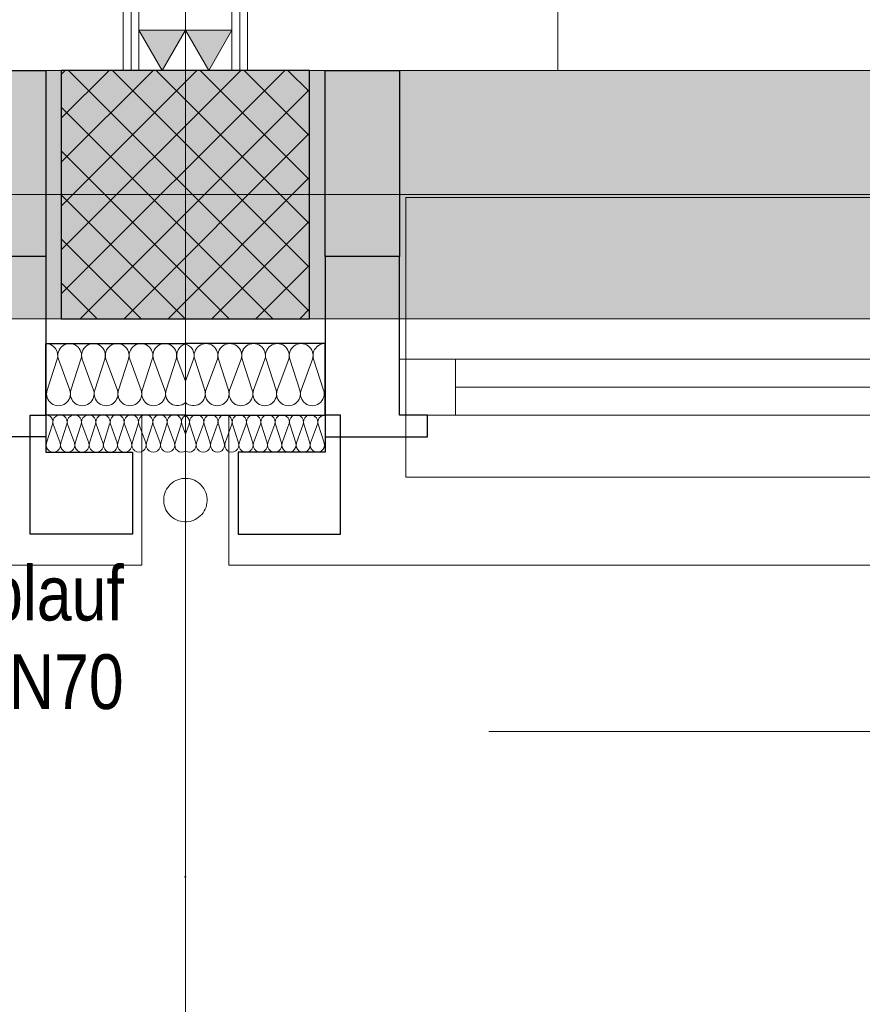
# Model space of a CAD drawing. Extents: x -620 to 3480, y 62 to 1107.
# Tile 17 of 244: x -335 to -308, y 185 to 217. Entities that reach past the tile are written whole.
import ezdxf
from ezdxf.lldxf.tags import DXFTag

# ---------------------------------------------------------------- set-up
doc = ezdxf.new("R2010")
doc.units = 0
doc.layers.get('0').update_dxf_attribs({"lineweight": 35})
for name, color, linetype, lineweight, true_color in [('00 -Bauelemente -Dämmung innen', 7, 'Continuous', 9, 0xff7fe6), ('00 -Bauelemente -Gipskarton', 7, 'Continuous', 9, 0xff7fe6), ('30 -33 Aussenwände- 3 Aussenstützen', 7, 'Continuous', 50, 0x0000dd), ('30 -33 Aussenwände- 7 Fassade_ Elemente', 7, 'Continuous', 9, 0x00aacc), ('30 -34 Innenwände- 2 nichttragend', 7, 'Continuous', 18, 0xff7fe6), ('30 -35 Decken- 1 Konstruktion-Träger- Stahlbeton', 7, 'grob-A06G9GKW8I', 13, 0x33aa00), ('60- 61 allgemeine Ausstattung- 1 Möbel', 7, 'Continuous', 9, 0x00cccc), ('70 -72 Beschriftung- 1 Beschriftung allgemein', 7, 'Continuous', 9, 0xff6633), ('70 -72 Beschriftung- 2 Beschriftung Bauteile', 7, 'Continuous', 9, 0x9999ff)]:
    doc.layers.add(name, color=color, linetype=linetype, lineweight=lineweight, true_color=true_color)
doc.layers.add('40 -41 Abwasser_Wasser_Gas- 2 Wasser-1', color=7, linetype='Continuous', lineweight=15)
doc.layers.add('70 -71 Achsen- 1 Gebäudeachsen', color=7, linetype='STRICHPUNKT2-A06G9GKV8I', lineweight=18)
doc.layers.add('iwb_Schraffur_Unterzug', color=7, linetype='Continuous', lineweight=5, true_color=0xffffcc, plot=False)
doc.styles.get("Standard").update_dxf_attribs({"font": 'ARIALN.TTF'})
tags = doc.linetypes.add('grob-A06G9GKW8I', pattern=[14, 3, -8, 3]).pattern_tags.tags
tags[8:9] = [DXFTag(74, 4), DXFTag(75, 0), DXFTag(340, '0'), DXFTag(46, 0.0), DXFTag(50, 0.0), DXFTag(44, 0.0), DXFTag(45, 0.0)]
tags[6:7] = [DXFTag(74, 4), DXFTag(75, 0), DXFTag(340, '0'), DXFTag(46, 0.0), DXFTag(50, 0.0), DXFTag(44, 0.0), DXFTag(45, 0.0)]
tags[4:5] = [DXFTag(74, 4), DXFTag(75, 0), DXFTag(340, '0'), DXFTag(46, 0.0), DXFTag(50, 0.0), DXFTag(44, 0.0), DXFTag(45, 0.0)]
tags = doc.linetypes.add('STRICHPUNKT2-A06G9GKV8I', pattern=[12.7, 6.35, -3.175, 0, -3.175]).pattern_tags.tags
tags[10:11] = [DXFTag(74, 4), DXFTag(75, 0), DXFTag(340, '0'), DXFTag(46, 0.0), DXFTag(50, 0.0), DXFTag(44, 0.0), DXFTag(45, 0.0)]
tags[8:9] = [DXFTag(74, 4), DXFTag(75, 0), DXFTag(340, '0'), DXFTag(46, 0.0), DXFTag(50, 0.0), DXFTag(44, 0.0), DXFTag(45, 0.0)]
tags[6:7] = [DXFTag(74, 4), DXFTag(75, 0), DXFTag(340, '0'), DXFTag(46, 0.0), DXFTag(50, 0.0), DXFTag(44, 0.0), DXFTag(45, 0.0)]
tags[4:5] = [DXFTag(74, 4), DXFTag(75, 0), DXFTag(340, '0'), DXFTag(46, 0.0), DXFTag(50, 0.0), DXFTag(44, 0.0), DXFTag(45, 0.0)]

# ---------------------------------------------------------------- blocks, each defined once
blk = doc.blocks.new('Referenz-A06G9GKX8I')
at = {"layer": '00 -Bauelemente -Dämmung innen', "color": 0, "linetype": 'Continuous', "ltscale": 0.13}
for p, q in [((-331.013, 371.957), (-331.013, 214.957)), ((-328.013, 371.957), (-328.013, 214.957))]:
    blk.add_line(p, q, dxfattribs=at)
at = {"layer": '00 -Bauelemente -Gipskarton', "color": 0, "linetype": 'Continuous', "ltscale": 0.13}
for p, q in [((-331.513, 371.957), (-331.513, 214.957)), ((-331.263, 371.957), (-331.263, 214.957)), ((-331.013, 371.957), (-331.013, 214.957)), ((-328.013, 371.957), (-328.013, 214.957)), ((-327.763, 371.957), (-327.763, 214.957)), ((-327.513, 371.957), (-327.513, 214.957))]:
    blk.add_line(p, q, dxfattribs=at)
at = {"layer": '30 -33 Aussenwände- 3 Aussenstützen', "color": 0, "lineweight": 9}
for p, q in [((-333.513, 214.829), (-333.385, 214.957)), ((-333.513, 213.415), (-331.971, 214.957)), ((-333.513, 212.001), (-330.557, 214.957)), ((-333.513, 210.586), (-329.143, 214.957)), ((-333.513, 209.172), (-327.728, 214.957)), ((-333.513, 207.758), (-326.314, 214.957)), ((-333.281, 214.957), (-325.513, 207.19)), ((-331.866, 214.957), (-325.513, 208.604)), ((-330.452, 214.957), (-325.513, 210.018)), ((-329.038, 214.957), (-325.513, 211.432)), ((-327.624, 214.957), (-325.513, 212.847)), ((-326.21, 214.957), (-325.513, 214.261)), ((-332.9, 206.957), (-325.513, 214.344)), ((-333.513, 213.776), (-326.695, 206.957)), ((-331.486, 206.957), (-325.513, 212.93)), ((-333.513, 212.361), (-328.109, 206.957)), ((-329.513, 211.957), (-329.513, 209.957)), ((-330.071, 206.957), (-325.513, 211.515)), ((-333.513, 210.947), (-329.523, 206.957)), ((-330.513, 210.957), (-328.513, 210.957)), ((-328.657, 206.957), (-325.513, 210.101)), ((-333.513, 209.533), (-330.937, 206.957)), ((-327.243, 206.957), (-325.513, 208.687)), ((-333.513, 208.119), (-332.352, 206.957)), ((-325.829, 206.957), (-325.513, 207.273))]:
    blk.add_line(p, q, dxfattribs=at)
at = {"layer": '30 -33 Aussenwände- 3 Aussenstützen', "color": 0, "linetype": 'Continuous', "lineweight": -2, "ltscale": 0.25}
for p, q in [((-325.513, 214.957), (-333.513, 214.957)), ((-333.513, 214.957), (-333.513, 206.957)), ((-325.513, 206.957), (-325.513, 214.957)), ((-333.513, 206.957), (-325.513, 206.957))]:
    blk.add_line(p, q, dxfattribs=at)
at = {"layer": '30 -33 Aussenwände- 7 Fassade_ Elemente', "color": 0, "linetype": 'Continuous', "ltscale": 0.13}
for p, q in [((-490.013, 214.957), (-334.013, 214.957)), ((-334.013, 214.957), (-334.013, 203.857)), ((-169.013, 214.957), (-325.013, 214.957)), ((-325.013, 214.957), (-325.013, 203.857)), ((-329.513, 209.957), (-329.513, 211.957)), ((-328.513, 210.957), (-330.513, 210.957)), ((-333.644, 205.657), (-333.965, 204.657)), ((-333.236, 204.657), (-333.606, 205.657)), ((-332.878, 205.657), (-333.199, 204.657)), ((-332.47, 204.657), (-332.84, 205.657)), ((-332.112, 205.657), (-332.433, 204.657)), ((-331.704, 204.657), (-332.074, 205.657)), ((-331.345, 205.657), (-331.667, 204.657)), ((-330.938, 204.657), (-331.308, 205.657)), ((-330.579, 205.657), (-330.901, 204.657)), ((-330.172, 204.657), (-330.542, 205.657)), ((-329.813, 205.657), (-330.135, 204.657)), ((-329.776, 205.657), (-329.513, 204.947)), ((-329.251, 205.657), (-329.513, 204.947)), ((-329.213, 205.657), (-328.892, 204.657)), ((-328.854, 204.657), (-328.485, 205.657)), ((-328.447, 205.657), (-328.126, 204.657)), ((-328.088, 204.657), (-327.718, 205.657)), ((-327.681, 205.657), (-327.36, 204.657)), ((-327.322, 204.657), (-326.952, 205.657)), ((-326.915, 205.657), (-326.594, 204.657)), ((-326.556, 204.657), (-326.186, 205.657)), ((-326.149, 205.657), (-325.827, 204.657)), ((-325.79, 204.657), (-325.42, 205.657)), ((-325.383, 205.657), (-325.061, 204.657)), ((-322.613, 203.857), (-322.613, 205.657)), ((-322.613, 205.657), (-298.213, 205.657)), ((-334.013, 203.857), (-330.913, 203.857)), ((-330.913, 203.857), (-330.913, 199.017)), ((-328.113, 203.857), (-328.113, 199.017)), ((-325.013, 203.857), (-328.113, 203.857)), ((-298.213, 203.857), (-322.613, 203.857)), ((-333.791, 203.557), (-333.984, 202.957)), ((-333.547, 202.957), (-333.769, 203.557)), ((-333.332, 203.557), (-333.524, 202.957)), ((-333.087, 202.958), (-333.309, 203.557)), ((-332.872, 203.558), (-333.064, 202.958)), ((-332.627, 202.958), (-332.85, 203.558)), ((-332.412, 203.558), (-332.605, 202.958)), ((-332.168, 202.958), (-332.39, 203.558)), ((-331.953, 203.558), (-332.145, 202.958)), ((-331.708, 202.959), (-331.93, 203.558)), ((-331.493, 203.559), (-331.686, 202.959)), ((-331.248, 202.959), (-331.471, 203.559)), ((-331.034, 203.559), (-331.226, 202.959)), ((-330.789, 202.959), (-331.011, 203.559)), ((-330.574, 203.559), (-330.766, 202.959)), ((-330.329, 202.96), (-330.551, 203.559)), ((-330.114, 203.56), (-330.307, 202.96)), ((-329.87, 202.96), (-330.092, 203.56)), ((-329.655, 203.56), (-329.847, 202.96)), ((-329.632, 203.56), (-329.513, 203.238)), ((-329.394, 203.56), (-329.514, 203.238)), ((-329.372, 203.56), (-329.179, 202.96)), ((-329.157, 202.96), (-328.935, 203.56)), ((-328.912, 203.56), (-328.72, 202.96)), ((-328.697, 202.96), (-328.475, 203.559)), ((-328.452, 203.559), (-328.26, 202.959)), ((-328.238, 202.959), (-328.015, 203.559)), ((-327.993, 203.559), (-327.8, 202.959)), ((-327.778, 202.959), (-327.556, 203.559)), ((-327.533, 203.559), (-327.341, 202.959)), ((-327.318, 202.959), (-327.096, 203.558)), ((-327.074, 203.558), (-326.881, 202.958)), ((-326.859, 202.958), (-326.636, 203.558)), ((-326.614, 203.558), (-326.422, 202.958)), ((-326.399, 202.958), (-326.177, 203.558)), ((-326.154, 203.558), (-325.962, 202.958)), ((-325.939, 202.958), (-325.717, 203.557)), ((-325.695, 203.557), (-325.502, 202.957)), ((-325.48, 202.957), (-325.258, 203.557)), ((-325.235, 203.557), (-325.043, 202.957)), ((-330.913, 199.017), (-493.113, 199.017)), ((-328.113, 199.017), (-165.913, 199.017))]:
    blk.add_line(p, q, dxfattribs=at)
at = {"layer": '30 -33 Aussenwände- 7 Fassade_ Elemente', "color": 0, "linetype": 'Continuous', "lineweight": -2, "ltscale": 0.25}
for p, q in [((-336.413, 214.957), (-334.013, 214.957)), ((-334.013, 214.957), (-334.013, 208.957)), ((-325.013, 214.957), (-322.613, 214.957)), ((-325.013, 208.957), (-325.013, 214.957)), ((-322.613, 214.957), (-322.613, 208.957)), ((-334.013, 208.957), (-336.413, 208.957)), ((-334.013, 208.957), (-334.013, 203.157)), ((-322.613, 208.957), (-325.013, 208.957)), ((-325.013, 208.957), (-325.013, 203.157)), ((-322.613, 203.857), (-322.613, 208.957)), ((-334.013, 206.157), (-329.513, 206.157)), ((-334.013, 203.857), (-334.013, 206.157)), ((-325.013, 206.157), (-329.513, 206.157)), ((-325.013, 203.857), (-325.013, 206.157)), ((-334.513, 200.017), (-334.513, 203.857)), ((-334.513, 203.857), (-334.013, 203.857)), ((-334.013, 203.857), (-334.013, 202.657)), ((-329.513, 203.857), (-334.013, 203.857)), ((-329.513, 203.857), (-325.013, 203.857)), ((-324.513, 203.857), (-325.013, 203.857)), ((-325.013, 203.857), (-325.013, 202.657)), ((-324.513, 200.017), (-324.513, 203.857)), ((-321.713, 203.857), (-322.613, 203.857)), ((-321.713, 203.157), (-321.713, 203.857)), ((-334.013, 203.157), (-337.313, 203.157)), ((-325.013, 203.157), (-321.713, 203.157)), ((-334.013, 202.657), (-331.213, 202.657)), ((-331.213, 202.657), (-331.213, 200.017)), ((-327.813, 202.657), (-327.813, 200.017)), ((-325.013, 202.657), (-327.813, 202.657)), ((-331.213, 200.017), (-334.513, 200.017)), ((-327.813, 200.017), (-324.513, 200.017))]:
    blk.add_line(p, q, dxfattribs=at)
at = {"layer": '30 -33 Aussenwände- 7 Fassade_ Elemente', "color": 0}
for p, q in [((-298.213, 210.857), (-322.413, 210.857)), ((-322.413, 210.857), (-322.413, 205.657)), ((-322.413, 205.657), (-322.413, 203.857)), ((-320.813, 205.657), (-322.413, 205.657)), ((-320.813, 203.857), (-320.813, 205.657)), ((-320.813, 205.657), (-299.813, 205.657)), ((-320.813, 204.757), (-299.813, 204.757)), ((-322.413, 201.857), (-322.413, 203.857)), ((-322.413, 203.857), (-320.813, 203.857)), ((-299.813, 203.857), (-320.813, 203.857)), ((-298.213, 201.857), (-322.413, 201.857))]:
    blk.add_line(p, q, dxfattribs=at)
at = {"layer": '30 -33 Aussenwände- 7 Fassade_ Elemente', "color": 0, "linetype": 'Continuous', "lineweight": 18, "ltscale": 0.18}
for p, q in [((-322.613, 203.857), (-322.613, 205.657)), ((-322.613, 205.657), (-320.813, 205.657)), ((-320.813, 205.657), (-320.813, 203.857)), ((-299.813, 204.757), (-320.813, 204.757)), ((-320.813, 203.857), (-322.613, 203.857))]:
    blk.add_line(p, q, dxfattribs=at)
at = {"layer": '30 -33 Aussenwände- 7 Fassade_ Elemente', "color": 0, "linetype": 'Continuous', "ltscale": 0.13}
for centre, major_axis, end_param in [((-334.008, 205.774), (0.364, -0.117), 1.896254), ((-333.242, 205.774), (0.364, -0.117), 3.764652), ((-332.476, 205.774), (0.364, -0.117), 3.764652), ((-331.71, 205.774), (0.364, -0.117), 3.764652), ((-331.71, 205.774), (0.225, 0.31), 1.254884), ((-330.944, 205.774), (0.364, -0.117), 3.764652), ((-330.944, 205.774), (0.225, 0.31), 1.254884), ((-330.178, 205.774), (0.225, 0.31), 1.254884), ((-329.412, 205.774), (-0.102, 0.369), 1.613483), ((-329.615, 205.774), (0.364, -0.117), 1.613483), ((-328.849, 205.774), (0.225, 0.31), 1.254884), ((-328.083, 205.774), (0.364, -0.117), 3.764652), ((-328.083, 205.774), (0.225, 0.31), 1.254884), ((-327.317, 205.774), (0.364, -0.117), 3.764652), ((-327.317, 205.774), (0.225, 0.31), 1.254884), ((-326.551, 205.774), (0.364, -0.117), 3.764652), ((-325.785, 205.774), (0.364, -0.117), 3.764652), ((-325.019, 205.774), (0.005, 0.383), 1.896254), ((-331.71, 205.774), (-0.225, 0.31), 1.254884), ((-331.71, 205.774), (0.364, -0.117), 1.254884), ((-330.944, 205.774), (-0.225, 0.31), 1.254884), ((-330.944, 205.774), (0.364, -0.117), 1.254884), ((-330.178, 205.774), (-0.225, 0.31), 1.254884), ((-330.178, 205.774), (0.364, -0.117), 1.254884), ((-328.849, 205.774), (-0.225, 0.31), 1.254884), ((-328.849, 205.774), (0.364, -0.117), 1.254884), ((-328.083, 205.774), (-0.225, 0.31), 1.254884), ((-328.083, 205.774), (0.364, -0.117), 1.254884), ((-327.317, 205.774), (-0.225, 0.31), 1.254884), ((-327.317, 205.774), (0.364, -0.117), 1.254884), ((-333.601, 204.54), (-0.364, 0.117), 3.765224), ((-332.835, 204.54), (-0.364, 0.117), 3.765224), ((-332.069, 204.54), (-0.364, 0.117), 3.765224), ((-331.303, 204.54), (-0.364, 0.117), 3.765224), ((-331.303, 204.54), (-0.364, 0.117), 1.255075), ((-331.303, 204.54), (0.225, -0.31), 1.255075), ((-330.537, 204.54), (-0.364, 0.117), 3.765224), ((-330.537, 204.54), (-0.364, 0.117), 1.255075), ((-330.537, 204.54), (0.225, -0.31), 1.255075), ((-329.77, 204.54), (-0.364, 0.117), 2.619647), ((-329.256, 204.54), (-0.257, -0.283), 2.619647), ((-328.49, 204.54), (-0.364, 0.117), 3.765224), ((-328.49, 204.54), (-0.364, 0.117), 1.255075), ((-328.49, 204.54), (0.225, -0.31), 1.255075), ((-327.724, 204.54), (-0.364, 0.117), 3.765224), ((-327.724, 204.54), (-0.364, 0.117), 1.255075), ((-327.724, 204.54), (0.225, -0.31), 1.255075), ((-326.958, 204.54), (-0.364, 0.117), 3.765224), ((-326.192, 204.54), (-0.364, 0.117), 3.765224), ((-325.426, 204.54), (-0.364, 0.117), 3.765224), ((-331.303, 204.54), (-0.225, -0.31), 1.255075), ((-330.537, 204.54), (-0.225, -0.31), 1.255075), ((-328.49, 204.54), (-0.225, -0.31), 1.255075), ((-327.724, 204.54), (-0.225, -0.31), 1.255075), ((-334.01, 203.627), (0.219, -0.07), 1.896254), ((-333.55, 203.628), (0.219, -0.07), 3.764652), ((-333.091, 203.628), (0.219, -0.07), 3.764652), ((-332.631, 203.628), (0.219, -0.07), 3.764652), ((-332.171, 203.629), (0.219, -0.07), 3.764652), ((-331.712, 203.629), (0.219, -0.07), 3.764652), ((-331.252, 203.629), (0.219, -0.07), 3.764652), ((-330.793, 203.63), (0.219, -0.07), 3.764652), ((-330.793, 203.63), (-0.135, 0.186), 1.254884), ((-330.793, 203.63), (0.135, 0.186), 1.254884), ((-330.793, 203.63), (0.219, -0.07), 1.254884), ((-330.333, 203.63), (0.219, -0.07), 3.764652), ((-330.333, 203.63), (-0.135, 0.186), 1.254884), ((-330.333, 203.63), (0.135, 0.186), 1.254884), ((-330.333, 203.63), (0.219, -0.07), 1.254884), ((-329.873, 203.63), (-0.135, 0.186), 1.254884), ((-329.873, 203.63), (0.135, 0.186), 1.254884), ((-329.873, 203.63), (0.219, -0.07), 1.254884), ((-329.414, 203.631), (-0.1, 0.207), 1.434048), ((-329.613, 203.631), (0.219, -0.071), 1.434048), ((-329.153, 203.63), (-0.135, 0.186), 1.254884), ((-329.153, 203.63), (0.135, 0.186), 1.254884), ((-329.153, 203.63), (0.219, -0.071), 1.254884), ((-328.693, 203.63), (0.219, -0.071), 3.764652), ((-328.693, 203.63), (-0.135, 0.186), 1.254884), ((-328.693, 203.63), (0.135, 0.186), 1.254884), ((-328.693, 203.63), (0.219, -0.071), 1.254884), ((-328.234, 203.63), (0.219, -0.071), 3.764652), ((-328.234, 203.63), (-0.135, 0.186), 1.254884), ((-328.234, 203.63), (0.135, 0.186), 1.254884), ((-328.234, 203.63), (0.219, -0.071), 1.254884), ((-327.774, 203.629), (0.219, -0.071), 3.764652), ((-327.315, 203.629), (0.219, -0.071), 3.764652), ((-326.855, 203.629), (0.219, -0.071), 3.764652), ((-326.395, 203.628), (0.219, -0.071), 3.764652), ((-325.936, 203.628), (0.219, -0.071), 3.764652), ((-325.476, 203.628), (0.219, -0.071), 3.764652), ((-325.016, 203.627), (0.003, 0.23), 1.896254), ((-333.765, 202.887), (-0.219, 0.07), 3.765224), ((-333.305, 202.887), (-0.219, 0.07), 3.765224), ((-332.846, 202.887), (-0.219, 0.07), 3.765224), ((-332.386, 202.888), (-0.219, 0.07), 3.765224), ((-331.927, 202.888), (-0.219, 0.07), 3.765224), ((-331.467, 202.888), (-0.219, 0.07), 3.765224), ((-331.007, 202.889), (-0.219, 0.07), 3.765224), ((-330.548, 202.889), (-0.219, 0.07), 3.765224), ((-330.548, 202.889), (-0.219, 0.07), 1.255075), ((-330.548, 202.889), (0.135, -0.186), 1.255075), ((-330.088, 202.889), (-0.219, 0.07), 3.765224), ((-330.088, 202.889), (-0.219, 0.07), 1.255075), ((-330.088, 202.889), (0.135, -0.186), 1.255075), ((-329.628, 202.89), (-0.219, 0.07), 2.411197), ((-329.398, 202.89), (-0.116, -0.198), 2.411197), ((-328.938, 202.889), (-0.219, 0.071), 1.255075), ((-328.938, 202.889), (-0.219, 0.071), 3.765224), ((-328.938, 202.889), (0.135, -0.186), 1.255075), ((-328.479, 202.889), (-0.219, 0.071), 3.765224), ((-328.479, 202.889), (-0.219, 0.071), 1.255075), ((-328.479, 202.889), (0.135, -0.186), 1.255075), ((-328.019, 202.889), (-0.219, 0.071), 3.765224), ((-327.559, 202.888), (-0.219, 0.071), 3.765224), ((-327.1, 202.888), (-0.219, 0.071), 3.765224), ((-326.64, 202.888), (-0.219, 0.071), 3.765224), ((-326.181, 202.887), (-0.219, 0.071), 3.765224), ((-325.721, 202.887), (-0.219, 0.071), 3.765224), ((-325.261, 202.887), (-0.219, 0.071), 3.765224), ((-330.548, 202.889), (-0.135, -0.186), 1.255075), ((-330.088, 202.889), (-0.135, -0.186), 1.255075), ((-328.938, 202.889), (-0.135, -0.186), 1.255075), ((-328.479, 202.889), (-0.135, -0.186), 1.255075)]:
    blk.add_ellipse(centre, major_axis=major_axis, ratio=1, start_param=0, end_param=end_param, dxfattribs=at)
at = {"layer": '30 -34 Innenwände- 2 nichttragend', "color": 0, "linetype": 'Continuous', "ltscale": 0.18}
for p, q in [((-331.513, 371.957), (-331.513, 214.957)), ((-327.513, 371.957), (-327.513, 214.957)), ((-331.513, 214.957), (-327.513, 214.957))]:
    blk.add_line(p, q, dxfattribs=at)
at = {"layer": '30 -35 Decken- 1 Konstruktion-Träger- Stahlbeton', "color": 0}
for p, q in [((-490.513, 214.957), (-3.513, 214.957)), ((-490.513, 206.957), (-3.513, 206.957))]:
    blk.add_line(p, q, dxfattribs=at)
at = {"layer": '40 -41 Abwasser_Wasser_Gas- 2 Wasser-1', "color": 0, "linetype": 'Continuous', "ltscale": 0.15}
for p, q in [((-329.939, 201.673), (-329.883, 201.712)), ((-329.939, 201.673), (-329.883, 201.712)), ((-329.883, 201.712), (-329.823, 201.745)), ((-329.883, 201.712), (-329.823, 201.745)), ((-329.823, 201.745), (-329.76, 201.772)), ((-329.823, 201.745), (-329.76, 201.772)), ((-329.76, 201.772), (-329.694, 201.793)), ((-329.76, 201.772), (-329.694, 201.793)), ((-329.694, 201.793), (-329.627, 201.808)), ((-329.694, 201.793), (-329.627, 201.808)), ((-329.627, 201.808), (-329.559, 201.816)), ((-329.627, 201.808), (-329.559, 201.816)), ((-329.559, 201.816), (-329.49, 201.817)), ((-329.559, 201.816), (-329.49, 201.817)), ((-329.49, 201.817), (-329.422, 201.811)), ((-329.49, 201.817), (-329.422, 201.811)), ((-329.422, 201.811), (-329.354, 201.799)), ((-329.422, 201.811), (-329.354, 201.799)), ((-329.354, 201.799), (-329.288, 201.78)), ((-329.354, 201.799), (-329.288, 201.78)), ((-329.288, 201.78), (-329.224, 201.755)), ((-329.288, 201.78), (-329.224, 201.755)), ((-329.224, 201.755), (-329.163, 201.723)), ((-329.224, 201.755), (-329.163, 201.723)), ((-329.163, 201.723), (-329.105, 201.686)), ((-329.163, 201.723), (-329.105, 201.686)), ((-329.105, 201.686), (-329.052, 201.644)), ((-329.105, 201.686), (-329.052, 201.644)), ((-330.176, 201.342), (-330.151, 201.406)), ((-330.176, 201.342), (-330.151, 201.406)), ((-330.151, 201.406), (-330.119, 201.467)), ((-330.151, 201.406), (-330.119, 201.467)), ((-330.119, 201.467), (-330.082, 201.525)), ((-330.119, 201.467), (-330.082, 201.525)), ((-330.082, 201.525), (-330.04, 201.579)), ((-330.082, 201.525), (-330.04, 201.579)), ((-330.04, 201.579), (-329.992, 201.628)), ((-330.04, 201.579), (-329.992, 201.628)), ((-329.992, 201.628), (-329.939, 201.673)), ((-329.992, 201.628), (-329.939, 201.673)), ((-329.052, 201.644), (-329.002, 201.596)), ((-329.052, 201.644), (-329.002, 201.596)), ((-329.002, 201.596), (-328.958, 201.543)), ((-329.002, 201.596), (-328.958, 201.543)), ((-328.958, 201.543), (-328.919, 201.487)), ((-328.958, 201.543), (-328.919, 201.487)), ((-328.919, 201.487), (-328.885, 201.427)), ((-328.919, 201.487), (-328.885, 201.427)), ((-328.885, 201.427), (-328.858, 201.364)), ((-328.885, 201.427), (-328.858, 201.364)), ((-330.213, 201.14), (-330.207, 201.209)), ((-330.213, 201.14), (-330.207, 201.209)), ((-330.212, 201.071), (-330.213, 201.14)), ((-330.212, 201.071), (-330.213, 201.14)), ((-330.204, 201.003), (-330.212, 201.071)), ((-330.204, 201.003), (-330.212, 201.071)), ((-330.207, 201.209), (-330.195, 201.276)), ((-330.207, 201.209), (-330.195, 201.276)), ((-330.195, 201.276), (-330.176, 201.342)), ((-330.195, 201.276), (-330.176, 201.342)), ((-329.513, 201.117), (-329.513, 197.277)), ((-329.513, 201.117), (-329.513, 197.277)), ((-328.858, 201.364), (-328.837, 201.298)), ((-328.858, 201.364), (-328.837, 201.298)), ((-328.837, 201.298), (-328.823, 201.231)), ((-328.837, 201.298), (-328.823, 201.231)), ((-328.823, 201.231), (-328.815, 201.163)), ((-328.823, 201.231), (-328.815, 201.163)), ((-328.814, 201.094), (-328.819, 201.026)), ((-328.814, 201.094), (-328.819, 201.026)), ((-328.815, 201.163), (-328.814, 201.094)), ((-328.815, 201.163), (-328.814, 201.094)), ((-330.189, 200.936), (-330.204, 201.003)), ((-330.189, 200.936), (-330.204, 201.003)), ((-330.168, 200.871), (-330.189, 200.936)), ((-330.168, 200.871), (-330.189, 200.936)), ((-330.141, 200.808), (-330.168, 200.871)), ((-330.141, 200.808), (-330.168, 200.871)), ((-330.108, 200.748), (-330.141, 200.808)), ((-330.108, 200.748), (-330.141, 200.808)), ((-330.069, 200.691), (-330.108, 200.748)), ((-330.069, 200.691), (-330.108, 200.748)), ((-328.907, 200.767), (-328.944, 200.71)), ((-328.907, 200.767), (-328.944, 200.71)), ((-328.876, 200.828), (-328.907, 200.767)), ((-328.876, 200.828), (-328.907, 200.767)), ((-328.85, 200.892), (-328.876, 200.828)), ((-328.85, 200.892), (-328.876, 200.828)), ((-328.832, 200.958), (-328.85, 200.892)), ((-328.832, 200.958), (-328.85, 200.892)), ((-328.819, 201.026), (-328.832, 200.958)), ((-328.819, 201.026), (-328.832, 200.958)), ((-330.024, 200.639), (-330.069, 200.691)), ((-330.024, 200.639), (-330.069, 200.691)), ((-329.975, 200.591), (-330.024, 200.639)), ((-329.975, 200.591), (-330.024, 200.639)), ((-329.921, 200.548), (-329.975, 200.591)), ((-329.921, 200.548), (-329.975, 200.591)), ((-329.863, 200.511), (-329.921, 200.548)), ((-329.863, 200.511), (-329.921, 200.548)), ((-329.802, 200.48), (-329.863, 200.511)), ((-329.802, 200.48), (-329.863, 200.511)), ((-329.738, 200.454), (-329.802, 200.48)), ((-329.738, 200.454), (-329.802, 200.48)), ((-329.672, 200.436), (-329.738, 200.454)), ((-329.672, 200.436), (-329.738, 200.454)), ((-329.605, 200.423), (-329.672, 200.436)), ((-329.605, 200.423), (-329.672, 200.436)), ((-329.536, 200.418), (-329.605, 200.423)), ((-329.536, 200.418), (-329.605, 200.423)), ((-329.467, 200.419), (-329.536, 200.418)), ((-329.467, 200.419), (-329.536, 200.418)), ((-329.399, 200.427), (-329.467, 200.419)), ((-329.399, 200.427), (-329.467, 200.419)), ((-329.332, 200.441), (-329.399, 200.427)), ((-329.332, 200.441), (-329.399, 200.427)), ((-329.267, 200.462), (-329.332, 200.441)), ((-329.267, 200.462), (-329.332, 200.441)), ((-329.204, 200.489), (-329.267, 200.462)), ((-329.204, 200.489), (-329.267, 200.462)), ((-329.144, 200.523), (-329.204, 200.489)), ((-329.144, 200.523), (-329.204, 200.489)), ((-329.087, 200.562), (-329.144, 200.523)), ((-329.087, 200.562), (-329.144, 200.523)), ((-329.035, 200.606), (-329.087, 200.562)), ((-329.035, 200.606), (-329.087, 200.562)), ((-328.987, 200.656), (-329.035, 200.606)), ((-328.987, 200.656), (-329.035, 200.606)), ((-328.944, 200.71), (-328.987, 200.656)), ((-328.944, 200.71), (-328.987, 200.656))]:
    blk.add_line(p, q, dxfattribs=at)
at = {"layer": '60- 61 allgemeine Ausstattung- 1 Möbel', "color": 0, "linetype": 'Continuous', "ltscale": 0.13}
for p, q in [((-327.513, 214.957), (-327.513, 344.657)), ((-317.513, 344.657), (-317.513, 214.957)), ((-317.513, 214.957), (-327.513, 214.957))]:
    blk.add_line(p, q, dxfattribs=at)
at = {"layer": '70 -71 Achsen- 1 Gebäudeachsen', "color": 0, "linetype": 'STRICHPUNKT2-A06G9GKV8I', "ltscale": 0.18}
for p, q in [((-329.513, 1075.897), (-329.513, 76.457)), ((-562.014, 210.957), (85.427, 210.957))]:
    blk.add_line(p, q, dxfattribs=at)
at = {"layer": '70 -72 Beschriftung- 1 Beschriftung allgemein', "color": 0, "linetype": 'Continuous', "ltscale": 0.13}
for p, q in [((-329.513, 201.117), (-329.513, 188.929)), ((-319.737, 193.662), (-272.737, 193.662))]:
    blk.add_line(p, q, dxfattribs=at)
at = {"layer": '70 -72 Beschriftung- 1 Beschriftung allgemein', "color": 0, "linetype": 'Continuous', "lineweight": 5, "ltscale": 0.13}
for p, q in [((-329.513, 188.929), (-329.53, 188.992)), ((-329.53, 188.992), (-329.496, 188.992)), ((-329.496, 188.992), (-329.513, 188.929))]:
    blk.add_line(p, q, dxfattribs=at)
at = {"layer": '70 -72 Beschriftung- 1 Beschriftung allgemein', "color": 0, "lineweight": 0}
for points in [[(-329.513, 188.929), (-329.53, 188.992), (-329.513, 188.992)], [(-329.513, 188.929), (-329.513, 188.992), (-329.496, 188.992)]]:
    blk.add_solid(points, dxfattribs=at)
at = {"layer": '70 -72 Beschriftung- 2 Beschriftung Bauteile', "color": 0}
for p, q in [((-330.263, 214.957), (-331.013, 216.256)), ((-331.013, 216.256), (-329.513, 216.256)), ((-329.513, 216.256), (-330.263, 214.957)), ((-328.763, 214.957), (-329.513, 216.256)), ((-329.513, 216.256), (-328.013, 216.256)), ((-328.013, 216.256), (-328.763, 214.957))]:
    blk.add_line(p, q, dxfattribs=at)
at = {"layer": '70 -72 Beschriftung- 2 Beschriftung Bauteile', "color": 0, "lineweight": 0}
for points in [[(-330.263, 214.957), (-331.013, 216.256), (-330.263, 216.256)], [(-330.263, 214.957), (-330.263, 216.256), (-329.513, 216.256)], [(-328.763, 214.957), (-329.513, 216.256), (-328.763, 216.256)], [(-328.763, 214.957), (-328.763, 216.256), (-328.013, 216.256)]]:
    blk.add_solid(points, dxfattribs=at)
at = {"layer": '70 -72 Beschriftung- 1 Beschriftung allgemein', "color": 0, "linetype": 'Continuous', "ltscale": 0.13, "char_height": 1.76205, "attachment_point": 1}
for s, insert in [('{\\fArial Narrow;Notablauf}', (-340.134, 199.001)), ('{\\fArial Narrow;Notablauf}', (-340.134, 199.001)), ('{\\fArial Narrow;DN70}', (-336.66, 196.149)), ('{\\fArial Narrow;DN70}', (-336.66, 196.149))]:
    blk.add_mtext(s, dxfattribs=dict(at, insert=insert))
blk = doc.blocks.new('Referenz-A06G9GKZ8I')
at = {"layer": 'iwb_Schraffur_Unterzug', "linetype": 'Continuous', "ltscale": 0.13}
blk.add_solid([(-490.513, 214.957), (-3.513, 214.957), (-490.513, 206.957), (-3.513, 206.957)], dxfattribs=at)

msp = doc.modelspace()

# ---------------------------------------------------------------- block references
at = {"color": 8, "lineweight": 25, "ltscale": 0.25, "true_color": 0x808080}
for name in ['Referenz-A06G9GKX8I', 'Referenz-A06G9GKZ8I']:
    msp.add_blockref(name, (0, 0), dxfattribs=at)

doc.saveas('drawing.dxf')
